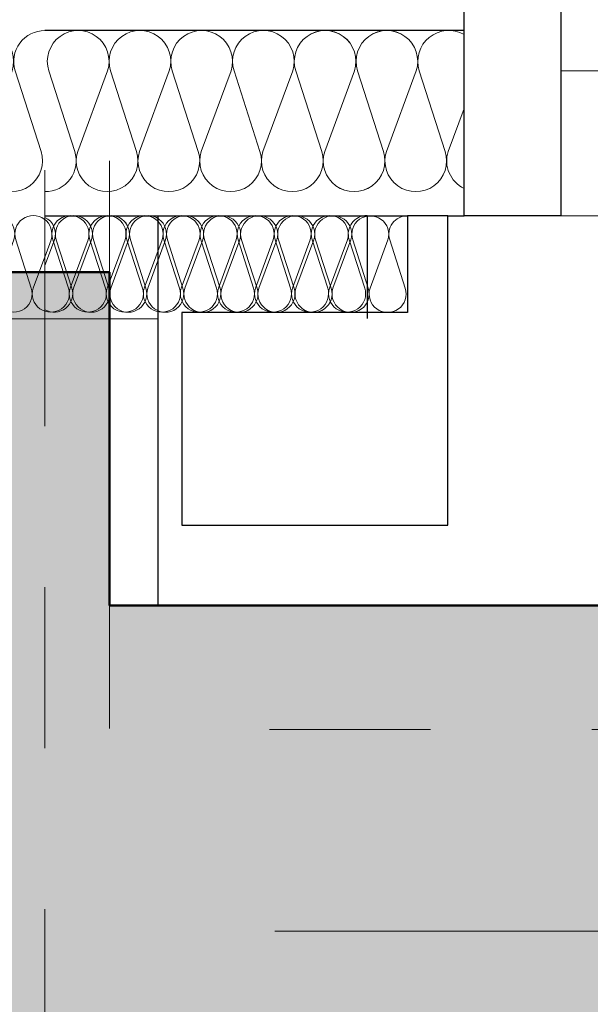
# Model space of a CAD drawing. Header units: metres. Extents: x -180 to 4, y -49 to 6.
# Tile 11 of 256: x -175.437 to -175.083, y -32.042 to -31.43. Entities that reach past the tile are written whole.
import ezdxf

# ---------------------------------------------------------------- set-up
doc = ezdxf.new("R2010")
doc.units = ezdxf.units.M
doc.header["$LTSCALE"] = 0.05
doc.header["$PDMODE"] = 1
doc.header["$PDSIZE"] = -2
for name, pattern in [('ISO-10 Strichpunktlinie', [4.699, 3.048, -0.762, 0.127, -0.762]), ('Linienart-34', [4.233, 2.116, -2.117]), ('Linienart-53', [5.291531, 3.175, -1.058062, 0.352704, -0.705764])]:
    doc.linetypes.add(name, pattern=pattern)
doc.layers.get('0').update_dxf_attribs({"lineweight": 25})
for name, color, linetype, lineweight, true_color in [('30 -33 Aussenwände- 7 Fassade_ Elemente', 7, 'Continuous', 9, 0x00aacc), ('70 -72 Beschriftung- 1 Beschriftung allgemein', 7, 'Continuous', 9, 0xff6633), ('70 -72 Beschriftung- 7 Detailverweise Linie', 7, 'Continuous', 9, 0x00dd00), ('70 -75 Raumstempel- 1 Raumstempel', 1, 'Continuous', 50, 0xff0000), ('70 -76 Bemaßung- 2 Allgemein', 7, 'Continuous', 5, 0x6666cc)]:
    doc.layers.add(name, color=color, linetype=linetype, lineweight=lineweight, true_color=true_color)
for name, color, linetype, lineweight in [('30 -33 Aussenwände- 8 Sonnenschutz', 7, 'Continuous', 9), ('60- 61 allgemeine Ausstattung- 4 Terrassen', 7, 'Continuous', 9), ('70 -71 Achsen- 1 Gebäudeachsen', 7, 'Linienart-53', 18), ('Keine', 7, 'Continuous', 9)]:
    doc.layers.add(name, color=color, linetype=linetype, lineweight=lineweight)
doc.styles.add('Arial', font='arial.ttf')
doc.dimstyles.new('k+k 1_50', dxfattribs={"dimtxt": 0.100689, "dimasz": 0.05302, "dimexe": 0.05, "dimexo": 0.15, "dimgap": 0.01, "dimtad": 1, "dimdec": 3, "dimtxsty": 'Arial', "dimblk": 'VW_SLASH', "dimblk1": 'VW_SLASH', "dimblk2": 'VW_SLASH', "dimcen": 0, "dimdle": 0.05, "dimadec": 3, "dimazin": 0, "dimtfac": 0.75, "dimtdec": 3, "dimtix": 1, "dimtmove": 0, "dimatfit": 0, "dimldrblk": 'VW_SLASH-1', "dimfxl": 0.125, "dimfxlon": 1, "dimfrac": 2, "dimtolj": 1, "dimarcsym": 0})
doc.dimstyles.new('k+k_klein', dxfattribs={"dimtxt": 0.100689, "dimasz": 0.05302, "dimexe": 0.05, "dimexo": 0.15, "dimgap": 0.005, "dimtad": 1, "dimdec": 3, "dimtxsty": 'Arial', "dimblk": 'VW_SLASH-2', "dimblk1": 'VW_SLASH-2', "dimblk2": 'VW_SLASH-2', "dimcen": 0, "dimdle": 0.025, "dimadec": 3, "dimazin": 0, "dimtfac": 0.75, "dimtdec": 3, "dimtix": 1, "dimtmove": 0, "dimatfit": 0, "dimldrblk": 'VW_FILLEDARROW', "dimfxl": 0.1, "dimfxlon": 1, "dimfrac": 2, "dimtolj": 1, "dimarcsym": 0})

# ---------------------------------------------------------------- blocks, each defined once
blk = doc.blocks.new('Gruppe-2314')
at = {"color": 255, "lineweight": 18}
blk.add_wipeout([(-175.01433, -31.55204), (-175.106, -31.55204), (-175.106, -31.46204), (-175.01433, -31.46204)], dxfattribs=at).dxf.layer = '30 -33 Aussenwände- 7 Fassade_ Elemente'
at = {"layer": '30 -33 Aussenwände- 7 Fassade_ Elemente', "lineweight": 18, "flags": 128}
blk.add_lwpolyline([(-175.01433, -31.55204), (-175.106, -31.55204), (-175.106, -31.46204), (-175.01433, -31.46204)], close=True, dxfattribs=at)
blk = doc.blocks.new('Gruppe-2324')
at = {"layer": '30 -33 Aussenwände- 7 Fassade_ Elemente', "lineweight": 9, "transparency": 33554687, "flags": 128}
for points in [[(0.07161, -3.99989, 0.324435), (0.08443, -3.99572, 0.324435), (0.08444, -3.98223, 0.324435), (0.07163, -3.97804), (0.04162, -3.98766, -0.324488), (0.02881, -3.98346, -0.324488), (0.02882, -3.96998, -0.324488), (0.04164, -3.9658), (0.07163, -3.97691, 0.324435), (0.08445, -3.97273, 0.324435), (0.08446, -3.95925, 0.324435), (0.07165, -3.95506), (0.04164, -3.96467, -0.324488), (0.02883, -3.96048, -0.324488), (0.02884, -3.94699, -0.324488), (0.04166, -3.94282), (0.07165, -3.95393, 0.324435), (0.08447, -3.94975, 0.324435), (0.08448, -3.93627, 0.324435), (0.07167, -3.93207), (0.04166, -3.94169, -0.688254), (0.02823, -3.92496)], [(0.08554, -3.92501, -0.374705), (0.07167, -3.93095), (0.05557, -3.92498)], [(0.07151, -4.13778, 1.372583), (0.07153, -4.11593), (0.04152, -4.12554, -1.372995), (0.04154, -4.10369), (0.07153, -4.1148, 1.372583), (0.07154, -4.09294), (0.04154, -4.10256, -1.372995), (0.04155, -4.08071), (0.07154, -4.09182, 1.372583), (0.07156, -4.06996), (0.04155, -4.07958, -1.372995), (0.04157, -4.05773), (0.07156, -4.06884, 1.372583), (0.07158, -4.04698), (0.04157, -4.0566, -1.372995), (0.04159, -4.03474), (0.07158, -4.04586, 1.372583), (0.0716, -4.024), (0.04159, -4.03362, -1.372995), (0.04161, -4.01176), (0.0716, -4.02287, 1.372583), (0.07161, -4.00102), (0.04161, -4.01064, -1.372995), (0.04162, -3.98878), (0.07161, -3.99989, 1.372583), (0.07163, -3.97804), (0.04162, -3.98766, -1.372995), (0.04164, -3.9658), (0.07163, -3.97691, 1.372583), (0.07165, -3.95506), (0.04164, -3.96467, -1.372995), (0.04166, -3.94282)], [(0.0865, -4.15001, 0.513088), (0.07151, -4.13891), (0.0415, -4.14853, -1.372995), (0.04152, -4.12667), (0.07151, -4.13778, 1.372583), (0.07153, -4.11593), (0.04152, -4.12554, -1.372995), (0.04154, -4.10369), (0.07153, -4.1148, 1.372583), (0.07154, -4.09294)]]:
    blk.add_lwpolyline(points, format="xyb", dxfattribs=at)
blk = doc.blocks.new('Gruppe-2325')
at = {"layer": '30 -33 Aussenwände- 7 Fassade_ Elemente', "transparency": 33554687}
blk.add_blockref('Gruppe-2324', (0, 0), dxfattribs=at)
blk = doc.blocks.new('Dämmung-164')
at = {"layer": '30 -33 Aussenwände- 7 Fassade_ Elemente', "color": 7, "transparency": 33554687}
blk.add_blockref('Gruppe-2325', (0, 0), dxfattribs=at)
at = {"layer": '30 -33 Aussenwände- 7 Fassade_ Elemente', "color": 0, "flags": 1}
for tag in ['prm0_value', 'prm1_value', 'prm2_value', 'prm3_value', 'prm4_value', 'prm5_value', 'prm6_value', 'instanceID', 'prm0_name', 'prm0_type', 'prm2_name', 'prm2_type', 'prm3_name', 'prm3_type', 'prm6_name', 'prm6_type', 'prm1_name', 'prm1_type', 'prm4_name', 'prm4_type', 'prm5_name', 'prm5_type', 'IFC_UUID']:
    blk.add_attdef(tag, (-175.42104, -31.62549), '', height=0.00018, dxfattribs=at)
blk = doc.blocks.new('Gruppe-2327')
at = {"layer": '30 -33 Aussenwände- 7 Fassade_ Elemente', "lineweight": 9, "transparency": 33554687, "flags": 128}
for points in [[(0.1015, -4.01474, 0.324435), (0.12286, -4.00776, 0.324435), (0.12286, -3.98529, 0.324435), (0.1015, -3.97831), (0.0515, -3.99438, -0.324488), (0.03014, -3.9874, -0.324488), (0.03014, -3.96493, -0.324488), (0.0515, -3.95795), (0.1015, -3.97643, 0.324435), (0.12286, -3.96945, 0.324435), (0.12286, -3.94699, 0.324435), (0.1015, -3.94001), (0.0515, -3.95608, -0.324488), (0.03014, -3.9491, -0.324488), (0.03014, -3.92663, -0.324488), (0.0515, -3.91965), (0.1015, -3.93813, 0.324435), (0.12286, -3.93115, 0.324435), (0.12286, -3.90868, 0.324435), (0.1015, -3.9017), (0.0515, -3.91777, -0.686211), (0.02905, -3.89)], [(0.12456, -3.89, -0.373185), (0.1015, -3.89983), (0.07491, -3.89)], [(0.1015, -4.12964, 1.372583), (0.1015, -4.09322), (0.0515, -4.10929, -1.372995), (0.0515, -4.07286), (0.1015, -4.09134, 1.372583), (0.1015, -4.05491), (0.0515, -4.07098, -1.372995), (0.0515, -4.03456), (0.1015, -4.05304, 1.372583), (0.1015, -4.01661), (0.0515, -4.03268, -1.372995), (0.0515, -3.99625), (0.1015, -4.01474, 1.372583), (0.1015, -3.97831), (0.0515, -3.99438, -1.372995), (0.0515, -3.95795), (0.1015, -3.97643, 1.372583), (0.1015, -3.94001), (0.0515, -3.95608, -1.372995), (0.0515, -3.91965)], [(0.1265, -4.15, 0.513088), (0.1015, -4.13152), (0.0515, -4.14759, -1.372995), (0.0515, -4.11116), (0.1015, -4.12964, 1.372583), (0.1015, -4.09322), (0.0515, -4.10929, -1.372995), (0.0515, -4.07286), (0.1015, -4.09134, 1.372583), (0.1015, -4.05491)]]:
    blk.add_lwpolyline(points, format="xyb", dxfattribs=at)
blk = doc.blocks.new('Gruppe-2328')
at = {"layer": '30 -33 Aussenwände- 7 Fassade_ Elemente', "transparency": 33554687}
blk.add_blockref('Gruppe-2327', (0, 0), dxfattribs=at)
blk = doc.blocks.new('Dämmung-165')
at = {"layer": '30 -33 Aussenwände- 7 Fassade_ Elemente', "color": 7, "transparency": 33554687}
blk.add_blockref('Gruppe-2328', (0, 0), dxfattribs=at)
at = {"layer": '30 -33 Aussenwände- 7 Fassade_ Elemente', "color": 0, "flags": 1}
for tag in ['instanceID', 'prm0_value', 'prm1_value', 'prm2_value', 'prm3_value', 'prm4_value', 'prm5_value', 'prm6_value', 'IFC_UUID', 'prm0_name', 'prm0_type', 'prm1_name', 'prm1_type', 'prm2_name', 'prm2_type', 'prm3_name', 'prm3_type', 'prm4_name', 'prm4_type', 'prm5_name', 'prm5_type', 'prm6_name', 'prm6_type']:
    blk.add_attdef(tag, (-175.421, -31.54154), '', height=0.00018, dxfattribs=at)
blk = doc.blocks.new('Gruppe-2329')
at = {"color": 255}
blk.add_wipeout([(-167.821, -31.79404), (-175.421, -31.79404), (-175.421, -30.99704), (-167.821, -30.99704)], dxfattribs=at).dxf.layer = '30 -33 Aussenwände- 7 Fassade_ Elemente'
at = {"layer": '30 -33 Aussenwände- 7 Fassade_ Elemente', "lineweight": 25}
blk.add_line((-175.351, -31.55204), (-175.351, -31.79404), dxfattribs=at)
at = {"layer": '30 -33 Aussenwände- 7 Fassade_ Elemente', "color": 7}
blk.add_blockref('Gruppe-2314', (0, 0), dxfattribs=at)
at = {"color": 255, "lineweight": 25}
blk.add_wipeout([(-175.101, -31.55204), (-175.161, -31.55204), (-175.161, -31.21204), (-175.101, -31.21204)], dxfattribs=at).dxf.layer = '30 -33 Aussenwände- 7 Fassade_ Elemente'
at = {"layer": '30 -33 Aussenwände- 7 Fassade_ Elemente', "lineweight": 25, "flags": 128}
blk.add_lwpolyline([(-175.101, -31.55204), (-175.161, -31.55204), (-175.161, -31.21204), (-175.101, -31.21204)], close=True, dxfattribs=at)
at = {"color": 255, "lineweight": 25}
blk.add_wipeout([(-175.421, -31.55204), (-175.161, -31.55204), (-175.161, -31.43703), (-175.421, -31.43703)], dxfattribs=at).dxf.layer = '30 -33 Aussenwände- 7 Fassade_ Elemente'
at = {"layer": '30 -33 Aussenwände- 7 Fassade_ Elemente', "lineweight": 25, "flags": 128}
blk.add_lwpolyline([(-175.421, -31.55204), (-175.161, -31.55204), (-175.161, -31.43703), (-175.421, -31.43703)], dxfattribs=at)
at = {"layer": '30 -33 Aussenwände- 7 Fassade_ Elemente', "rotation": 270}
blk.add_blockref('Dämmung-165', (-171.271, -31.41054), dxfattribs=at)
at = {"color": 255, "lineweight": 25}
blk.add_wipeout([(-175.196, -31.55204), (-175.196, -31.61204), (-175.336, -31.61204), (-175.336, -31.74404), (-175.171, -31.74404), (-175.171, -31.55204)], dxfattribs=at).dxf.layer = '30 -33 Aussenwände- 7 Fassade_ Elemente'
at = {"layer": '30 -33 Aussenwände- 7 Fassade_ Elemente', "lineweight": 25, "flags": 128}
blk.add_lwpolyline([(-175.196, -31.55204), (-175.196, -31.61204), (-175.336, -31.61204), (-175.336, -31.74404), (-175.171, -31.74404), (-175.171, -31.55204)], close=True, dxfattribs=at)
at = {"layer": '30 -33 Aussenwände- 7 Fassade_ Elemente', "rotation": 90}
blk.add_blockref('Dämmung-164', (-179.346, -31.63856), dxfattribs=at)
blk = doc.blocks.new('Gruppe-2458')
at = {"layer": '30 -33 Aussenwände- 7 Fassade_ Elemente', "lineweight": 9, "transparency": 33554687, "flags": 128}
for points in [[(0.10156, -4.06541, 0.324435), (0.12292, -4.05844, 0.324435), (0.12293, -4.03598, 0.324435), (0.10158, -4.02898), (0.05157, -4.04501, -0.324488), (0.03021, -4.03802, -0.324488), (0.03023, -4.01554, -0.324488), (0.0516, -4.00858), (0.10158, -4.0271, 0.324435), (0.12295, -4.02014, 0.324435), (0.12296, -3.99767, 0.324435), (0.10161, -3.99068), (0.0516, -4.00671, -0.324488), (0.03024, -3.99971, -0.324488), (0.03026, -3.97724, -0.324488), (0.05163, -3.97028), (0.10161, -3.9888, 0.324435), (0.12297, -3.98184, 0.324435), (0.12299, -3.95937, 0.324435), (0.10164, -3.95237), (0.05163, -3.9684, -0.324488), (0.03027, -3.96141, -0.324488), (0.03029, -3.93894, -0.324488), (0.05166, -3.93198), (0.10164, -3.9505, 0.695025), (0.12387, -3.92235)], [(0.07597, -3.92231), (0.05166, -3.9301, -0.339144), (0.02973, -3.92227)], [(0.1015, -4.14201, 1.372583), (0.10152, -4.10558), (0.05151, -4.12162, -1.372995), (0.05154, -4.08519), (0.10153, -4.10371, 1.372583), (0.10155, -4.06728), (0.05154, -4.08331, -1.372995), (0.05157, -4.04689), (0.10156, -4.06541, 1.372583), (0.10158, -4.02898), (0.05157, -4.04501, -1.372995), (0.0516, -4.00858), (0.10158, -4.0271, 1.372583), (0.10161, -3.99068), (0.0516, -4.00671, -1.372995), (0.05163, -3.97028)], [(0.12648, -4.16239, 0.513088), (0.10149, -4.14389), (0.05148, -4.15992, -1.372995), (0.05151, -4.12349), (0.1015, -4.14201, 1.372583), (0.10152, -4.10558), (0.05151, -4.12162, -1.372995), (0.05154, -4.08519), (0.10153, -4.10371, 1.372583), (0.10155, -4.06728)]]:
    blk.add_lwpolyline(points, format="xyb", dxfattribs=at)
blk = doc.blocks.new('Gruppe-2459')
at = {"layer": '30 -33 Aussenwände- 7 Fassade_ Elemente', "transparency": 33554687}
blk.add_blockref('Gruppe-2458', (0, 0), dxfattribs=at)
blk = doc.blocks.new('Dämmung-171')
at = {"layer": '30 -33 Aussenwände- 7 Fassade_ Elemente', "color": 7, "transparency": 33554687}
blk.add_blockref('Gruppe-2459', (0, 0), dxfattribs=at)
at = {"layer": '30 -33 Aussenwände- 7 Fassade_ Elemente', "color": 0, "flags": 1}
for tag in ['instanceID', 'prm0_value', 'prm1_value', 'prm2_value', 'prm3_value', 'prm4_value', 'prm5_value', 'prm6_value', 'IFC_UUID', 'prm0_name', 'prm0_type', 'prm1_name', 'prm1_type', 'prm2_name', 'prm2_type', 'prm3_name', 'prm3_type', 'prm4_name', 'prm4_type', 'prm5_name', 'prm5_type', 'prm6_name', 'prm6_type']:
    blk.add_attdef(tag, (-175.66108, -31.54147), '', height=0.00018, dxfattribs=at)
blk = doc.blocks.new('Gruppe-2464')
at = {"layer": '30 -33 Aussenwände- 7 Fassade_ Elemente', "lineweight": 9, "transparency": 33554687, "flags": 128}
for points in [[(0.0715, -3.75641, 0.324435), (0.08431, -3.75223, 0.324435), (0.08431, -3.73875, 0.324435), (0.0715, -3.73456), (0.0415, -3.7442, -0.324488), (0.02868, -3.74001, -0.324488), (0.02868, -3.72653, -0.324488), (0.0415, -3.72234), (0.0715, -3.73343, 0.324435), (0.08431, -3.72925, 0.324435), (0.08431, -3.71576, 0.324435), (0.0715, -3.71158), (0.0415, -3.72122, -0.324488), (0.02868, -3.71703, -0.324488), (0.02868, -3.70355, -0.324488), (0.0415, -3.69936), (0.0715, -3.71045, 0.324435), (0.08431, -3.70626, 0.324435), (0.08431, -3.69278, 0.324435), (0.0715, -3.6886), (0.0415, -3.69824, -0.657726), (0.02761, -3.68237)], [(0.08491, -3.68237, -0.350876), (0.0715, -3.68747), (0.05771, -3.68237)], [(0.0715, -4.28499, 1.372583), (0.0715, -4.26314), (0.0415, -4.27278, -1.372995), (0.0415, -4.25092), (0.0715, -4.26201, 1.372583), (0.0715, -4.24015), (0.0415, -4.2498, -1.372995), (0.0415, -4.22794), (0.0715, -4.23903, 1.372583), (0.0715, -4.21717), (0.0415, -4.22681, -1.372995), (0.0415, -4.20496), (0.0715, -4.21605, 1.372583), (0.0715, -4.19419), (0.0415, -4.20383, -1.372995), (0.0415, -4.18198), (0.0715, -4.19307, 1.372583), (0.0715, -4.17121), (0.0415, -4.18085, -1.372995), (0.0415, -4.15899), (0.0715, -4.17008, 1.372583), (0.0715, -4.14823), (0.0415, -4.15787, -1.372995), (0.0415, -4.13601), (0.0715, -4.1471, 1.372583), (0.0715, -4.12525), (0.0415, -4.13489, -1.372995), (0.0415, -4.11303), (0.0715, -4.12412, 1.372583), (0.0715, -4.10226), (0.0415, -4.11191, -1.372995), (0.0415, -4.09005), (0.0715, -4.10114, 1.372583), (0.0715, -4.07928), (0.0415, -4.08892, -1.372995), (0.0415, -4.06707), (0.0715, -4.07816, 1.372583), (0.0715, -4.0563), (0.0415, -4.06594, -1.372995), (0.0415, -4.04409), (0.0715, -4.05518, 1.372583), (0.0715, -4.03332), (0.0415, -4.04296, -1.372995), (0.0415, -4.0211), (0.0715, -4.03219, 1.372583), (0.0715, -4.01034), (0.0415, -4.01998, -1.372995), (0.0415, -3.99812), (0.0715, -4.00921, 1.372583), (0.0715, -3.98736), (0.0415, -3.997, -1.372995), (0.0415, -3.97514), (0.0715, -3.98623, 1.372583), (0.0715, -3.96437), (0.0415, -3.97402, -1.372995), (0.0415, -3.95216), (0.0715, -3.96325, 1.372583), (0.0715, -3.94139), (0.0415, -3.95103, -1.372995), (0.0415, -3.92918), (0.0715, -3.94027, 1.372583), (0.0715, -3.91841), (0.0415, -3.92805, -1.372995), (0.0415, -3.9062), (0.0715, -3.91729, 1.372583), (0.0715, -3.89543), (0.0415, -3.90507, -1.372995), (0.0415, -3.88321), (0.0715, -3.8943, 1.372583), (0.0715, -3.87245), (0.0415, -3.88209, -1.372995), (0.0415, -3.86023), (0.0715, -3.87132, 1.372583), (0.0715, -3.84947), (0.0415, -3.85911, -1.372995), (0.0415, -3.83725), (0.0715, -3.84834, 1.372583), (0.0715, -3.82648), (0.0415, -3.83613, -1.372995), (0.0415, -3.81427), (0.0715, -3.82536, 1.372583), (0.0715, -3.8035), (0.0415, -3.81314, -1.372995), (0.0415, -3.79129), (0.0715, -3.80238, 1.372583), (0.0715, -3.78052), (0.0415, -3.79016, -1.372995), (0.0415, -3.76831), (0.0715, -3.7794, 1.372583), (0.0715, -3.75754), (0.0415, -3.76718, -1.372995), (0.0415, -3.74532), (0.0715, -3.75641, 1.372583), (0.0715, -3.73456), (0.0415, -3.7442, -1.372995), (0.0415, -3.72234), (0.0715, -3.73343, 1.372583), (0.0715, -3.71158), (0.0415, -3.72122, -1.372995), (0.0415, -3.69936)], [(0.0865, -4.2972, 0.513088), (0.0715, -4.28612), (0.0415, -4.29576, -1.372995), (0.0415, -4.2739), (0.0715, -4.28499, 1.372583), (0.0715, -4.26314), (0.0415, -4.27278, -1.372995), (0.0415, -4.25092), (0.0715, -4.26201, 1.372583), (0.0715, -4.24015)]]:
    blk.add_lwpolyline(points, format="xyb", dxfattribs=at)
blk = doc.blocks.new('Gruppe-2465')
at = {"layer": '30 -33 Aussenwände- 7 Fassade_ Elemente', "transparency": 33554687}
blk.add_blockref('Gruppe-2464', (0, 0), dxfattribs=at)
blk = doc.blocks.new('Dämmung-173')
at = {"layer": '30 -33 Aussenwände- 7 Fassade_ Elemente', "color": 7, "transparency": 33554687}
blk.add_blockref('Gruppe-2465', (0, 0), dxfattribs=at)
at = {"layer": '30 -33 Aussenwände- 7 Fassade_ Elemente', "color": 0, "flags": 1}
for tag in ['instanceID', 'prm0_value', 'prm1_value', 'prm2_value', 'prm3_value', 'prm4_value', 'prm5_value', 'prm6_value', 'prm0_name', 'prm0_type', 'prm1_name', 'prm1_type', 'prm2_name', 'prm2_type', 'prm3_name', 'prm3_type', 'prm4_name', 'prm4_type', 'prm5_name', 'prm5_type', 'prm6_name', 'prm6_type', 'IFC_UUID']:
    blk.add_attdef(tag, (-175.836, -31.62221), '', height=0.00018, dxfattribs=at)
blk = doc.blocks.new('Gruppe-2466')
at = {"layer": '30 -33 Aussenwände- 7 Fassade_ Elemente', "lineweight": 25}
blk.add_line((-175.22116, -31.55188), (-175.22116, -31.61588), dxfattribs=at)
at = {"layer": '30 -33 Aussenwände- 7 Fassade_ Elemente', "lineweight": 9}
blk.add_line((-175.351, -31.61604), (-175.84, -31.61604), dxfattribs=at)
at = {"layer": '30 -33 Aussenwände- 7 Fassade_ Elemente', "rotation": 90}
for name, p in [('Dämmung-171', (-179.58335, -31.56354)), ('Dämmung-173', (-179.51837, -31.63838))]:
    blk.add_blockref(name, p, dxfattribs=at)
blk = doc.blocks.new('Gruppe-12497')
at = {"layer": '70 -72 Beschriftung- 1 Beschriftung allgemein', "color": 252, "true_color": 0x888888}
blk.add_line((-172.92828, -31.99608), (-175.27828, -31.99608), dxfattribs=at)
blk = doc.blocks.new('_01-OG1_Tragwerk (2D)')
at = {"layer": '30 -33 Aussenwände- 7 Fassade_ Elemente', "color": 7}
blk.add_blockref('Gruppe-2329', (0, 0), dxfattribs=at)
blk.add_blockref('Gruppe-2466', (0, 0), dxfattribs=at)
at = {"layer": '30 -33 Aussenwände- 8 Sonnenschutz', "color": 7}
blk.add_blockref('Gruppe-12497', (0, 0), dxfattribs=at)
blk = doc.blocks.new('Gruppe-15083')
at = {"layer": '60- 61 allgemeine Ausstattung- 4 Terrassen', "linetype": 'Continuous', "lineweight": 9, "transparency": 33554534}
h = blk.add_hatch(dxfattribs=at)
h.set_pattern_fill('Platte 60_60 SRF-1', style=0, pattern_type=2)
h.set_pattern_definition([(90, (-171.951, -31.79404), (-0.6, 7e-17), []), (0, (-171.951, -31.79404), (0, 0.6), [])])
h.paths.add_polyline_path([(-163.67827, -31.79404), (-175.661, -31.79404), (-175.661, -39.71704), (-171.951, -39.71704), (-171.951, -33.59404), (-163.67827, -33.59404)])
blk = doc.blocks.new('_OG1_2D (2D)')
at = {"layer": '70 -75 Raumstempel- 1 Raumstempel', "linetype": 'Continuous', "lineweight": 0, "true_color": 0xff0000}
blk.add_hatch(color=1, dxfattribs=at).paths.add_polyline_path([(-175.81099996, -31.58704198), (-175.81099996, -42.95704198), (-172.81099996, -42.95704198), (-172.81099996, -40.13704198), (-173.31099996, -40.13704198), (-173.31099996, -39.83704198), (-160.61099996, -39.83704198), (-160.61099996, -39.40704198), (-160.81799996, -39.40704198), (-160.81799996, -31.79404198), (-175.38099996, -31.79404198), (-175.38099996, -31.58704198)])
at = {"layer": '30 -33 Aussenwände- 7 Fassade_ Elemente', "linetype": 'Linienart-34', "lineweight": 9}
blk.add_line((-175.37099996, -31.79404198), (-167.87099996, -31.79404198), dxfattribs=at)
at = {"layer": '70 -72 Beschriftung- 7 Detailverweise Linie', "linetype": 'ISO-10 Strichpunktlinie', "flags": 128}
blk.add_lwpolyline([(-175.38099996, -30.85098063), (-160.2835553, -30.85098063), (-160.2835553, -31.87098063), (-175.38099996, -31.87098063)], close=True, dxfattribs=at)
at = {"layer": '70 -75 Raumstempel- 1 Raumstempel', "flags": 128}
blk.add_lwpolyline([(-175.81099996, -31.58704198), (-175.81099996, -42.95704198), (-172.81099996, -42.95704198), (-172.81099996, -40.13704198), (-173.31099996, -40.13704198), (-173.31099996, -39.83704198), (-160.61099996, -39.83704198), (-160.61099996, -39.40704198), (-160.81799996, -39.40704198), (-160.81799996, -31.79404198), (-175.38099996, -31.79404198), (-175.38099996, -31.58704198)], close=True, dxfattribs=at)
at = {"layer": 'Keine', "color": 7}
blk.add_blockref('Gruppe-15083', (0, 0), dxfattribs=at)
blk = doc.blocks.new('VW_SLASH')
at = {"color": 0, "linetype": 'ByBlock', "lineweight": -2, "transparency": 16777216}
blk.add_line((0.943, 0), (-1, 0), dxfattribs=at)
at = {"color": 0, "lineweight": 20, "transparency": 16777216, "flags": 128}
blk.add_lwpolyline([(0.5, 0.5), (-0.5, -0.5)], dxfattribs=at)
blk = doc.blocks.new('*D16286')
at = {"layer": '70 -76 Bemaßung- 2 Allgemein', "color": 0, "lineweight": -2}
for p, q in [((-176.643, -31.21204), (-176.818, -31.21204)), ((-176.768, -31.74102), (-176.768, -31.26506)), ((-176.643, -31.79404), (-176.818, -31.79404))]:
    blk.add_line(p, q, dxfattribs=at)
at = {"layer": 'Defpoints', "color": 0}
for p in [(-176.768, -31.21204), (-175.101, -31.21204), (-175.381, -31.79404)]:
    blk.add_point(p, dxfattribs=at)
at = {"layer": '70 -76 Bemaßung- 2 Allgemein', "color": 0, "lineweight": -2, "xscale": 0.05302001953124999, "yscale": 0.05302001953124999, "zscale": 0.05302001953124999}
for p, rotation in [((-176.768, -31.21204), 90), ((-176.768, -31.79404), 270)]:
    blk.add_blockref('VW_SLASH', p, dxfattribs=dict(at, rotation=rotation))
at = {"layer": '70 -76 Bemaßung- 2 Allgemein', "color": 0, "insert": (-176.84618, -31.50304), "char_height": 0.1006887, "attachment_point": 5, "rotation": 90, "style": 'Arial'}
blk.add_mtext('\\A1;58\\S2^ ;', dxfattribs=at)
blk = doc.blocks.new('VW_SLASH-1')
at = {"color": 0, "linetype": 'ByBlock', "lineweight": -2, "transparency": 16777216}
blk.add_line((0.943, 0), (-1, 0), dxfattribs=at)
at = {"color": 0, "lineweight": 5, "transparency": 16777216, "flags": 128}
blk.add_lwpolyline([(0.5, 0.5), (-0.5, -0.5)], dxfattribs=at)
blk = doc.blocks.new('*D16287')
at = {"layer": '70 -76 Bemaßung- 2 Allgemein', "color": 0, "lineweight": -2}
for p, q in [((-176.643, -31.79404), (-176.818, -31.79404)), ((-176.768, -38.99402), (-176.768, -31.84706)), ((-176.643, -39.04704), (-176.818, -39.04704))]:
    blk.add_line(p, q, dxfattribs=at)
at = {"layer": 'Defpoints', "color": 0}
for p in [(-176.768, -31.79404), (-175.381, -31.79404), (-159.876, -39.04704)]:
    blk.add_point(p, dxfattribs=at)
at = {"layer": '70 -76 Bemaßung- 2 Allgemein', "color": 0, "lineweight": -2, "xscale": 0.05302001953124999, "yscale": 0.05302001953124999, "zscale": 0.05302001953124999}
for p, rotation in [((-176.768, -31.79404), 90), ((-176.768, -39.04704), 270)]:
    blk.add_blockref('VW_SLASH', p, dxfattribs=dict(at, rotation=rotation))
at = {"layer": '70 -76 Bemaßung- 2 Allgemein', "color": 0, "insert": (-176.8561, -35.42054), "char_height": 0.1006887, "attachment_point": 5, "rotation": 90, "style": 'Arial'}
blk.add_mtext('\\A1;7,25\\S3^ ;', dxfattribs=at)
blk = doc.blocks.new('VW_SLASH-2')
at = {"color": 0, "linetype": 'ByBlock', "lineweight": -2, "transparency": 16777216}
blk.add_line((0.472, 0), (-1, 0), dxfattribs=at)
at = {"color": 0, "lineweight": 5, "transparency": 16777216, "flags": 128}
blk.add_lwpolyline([(0.5, 0.5), (-0.5, -0.5)], dxfattribs=at)
blk = doc.blocks.new('*D16730')
at = {"layer": '70 -76 Bemaßung- 2 Allgemein', "color": 0, "lineweight": -2}
for p, q in [((-175.421, -44.17204), (-175.421, -44.32204)), ((-175.351, -44.17204), (-175.351, -44.32204)), ((-175.47402, -44.27204), (-175.52704, -44.27204)), ((-175.351, -44.27204), (-175.421, -44.27204)), ((-175.29798, -44.27204), (-175.24496, -44.27204))]:
    blk.add_line(p, q, dxfattribs=at)
at = {"layer": 'Defpoints', "color": 0}
for p in [(-175.351, -31.79404), (-175.421, -41.29404), (-175.421, -44.27204)]:
    blk.add_point(p, dxfattribs=at)
at = {"layer": '70 -76 Bemaßung- 2 Allgemein', "color": 0, "lineweight": -2, "xscale": 0.05302001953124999, "yscale": 0.05302001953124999, "zscale": 0.05302001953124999}
blk.add_blockref('VW_SLASH-2', (-175.421, -44.27204), dxfattribs=at)
at = {"layer": '70 -76 Bemaßung- 2 Allgemein', "color": 0, "lineweight": -2, "xscale": 0.05302001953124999, "yscale": 0.05302001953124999, "zscale": 0.05302001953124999, "rotation": 180}
blk.add_blockref('VW_SLASH-2', (-175.351, -44.27204), dxfattribs=at)
at = {"layer": '70 -76 Bemaßung- 2 Allgemein', "color": 0, "insert": (-175.386, -44.48807), "char_height": 0.100689, "attachment_point": 5, "style": 'Arial'}
blk.add_mtext('\\A1;7', dxfattribs=at)
blk = doc.blocks.new('VW_FILLEDARROW')
at = {"linetype": 'Continuous', "lineweight": 0, "transparency": 16777216}
blk.add_hatch(color=0, dxfattribs=at).paths.add_polyline_path([(-2.829, 0.758), (0, 0), (-2.829, -0.758)])
at = {"color": 0, "lineweight": 5, "transparency": 16777216, "flags": 128}
blk.add_lwpolyline([(-2.829, 0.758), (0, 0), (-2.829, -0.758)], close=True, dxfattribs=at)
blk = doc.blocks.new('*D16731')
at = {"layer": '70 -76 Bemaßung- 2 Allgemein', "color": 0, "lineweight": -2}
for p, q in [((-175.351, -44.17204), (-175.351, -44.32204)), ((-175.136, -44.17204), (-175.136, -44.32204)), ((-175.40402, -44.27204), (-175.45704, -44.27204)), ((-175.136, -44.27204), (-175.351, -44.27204)), ((-175.08298, -44.27204), (-175.02996, -44.27204))]:
    blk.add_line(p, q, dxfattribs=at)
at = {"layer": 'Defpoints', "color": 0}
for p in [(-175.136, -31.29704), (-175.351, -31.79404), (-175.351, -44.27204)]:
    blk.add_point(p, dxfattribs=at)
at = {"layer": '70 -76 Bemaßung- 2 Allgemein', "color": 0, "lineweight": -2, "xscale": 0.05302001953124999, "yscale": 0.05302001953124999, "zscale": 0.05302001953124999}
blk.add_blockref('VW_SLASH-2', (-175.351, -44.27204), dxfattribs=at)
at = {"layer": '70 -76 Bemaßung- 2 Allgemein', "color": 0, "lineweight": -2, "xscale": 0.05302001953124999, "yscale": 0.05302001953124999, "zscale": 0.05302001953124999, "rotation": 180}
blk.add_blockref('VW_SLASH-2', (-175.136, -44.27204), dxfattribs=at)
at = {"layer": '70 -76 Bemaßung- 2 Allgemein', "color": 0, "insert": (-175.2435, -44.53887), "char_height": 0.1006887, "attachment_point": 5, "style": 'Arial'}
blk.add_mtext('\\A1;21\\S5^ ;', dxfattribs=at)
blk = doc.blocks.new('*D16958')
at = {"layer": '70 -76 Bemaßung- 2 Allgemein', "color": 0, "lineweight": -2}
for p, q in [((-178.168, -31.19704), (-178.318, -31.19704)), ((-178.268, -31.74102), (-178.268, -31.25006)), ((-178.168, -31.79404), (-178.318, -31.79404))]:
    blk.add_line(p, q, dxfattribs=at)
at = {"layer": 'Defpoints', "color": 0}
for p in [(-178.268, -31.19704), (-177.56601, -31.19704), (-175.371, -31.79404)]:
    blk.add_point(p, dxfattribs=at)
at = {"layer": '70 -76 Bemaßung- 2 Allgemein', "color": 0, "lineweight": -2, "xscale": 0.05302001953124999, "yscale": 0.05302001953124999, "zscale": 0.05302001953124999}
for p, rotation in [((-178.268, -31.19704), 90), ((-178.268, -31.79404), 270)]:
    blk.add_blockref('VW_SLASH-2', p, dxfattribs=dict(at, rotation=rotation))
at = {"layer": '70 -76 Bemaßung- 2 Allgemein', "color": 0, "insert": (-178.34033, -31.49554), "char_height": 0.1006887, "attachment_point": 5, "rotation": 90, "style": 'Arial'}
blk.add_mtext('\\A1;59\\S7^ ;', dxfattribs=at)
blk = doc.blocks.new('*D16959')
at = {"layer": '70 -76 Bemaßung- 2 Allgemein', "color": 0, "lineweight": -2}
for p, q in [((-178.168, -31.79404), (-178.318, -31.79404)), ((-178.268, -39.39402), (-178.268, -31.84706)), ((-178.168, -39.44704), (-178.318, -39.44704))]:
    blk.add_line(p, q, dxfattribs=at)
at = {"layer": 'Defpoints', "color": 0}
for p in [(-178.268, -31.79404), (-175.371, -31.79404), (-160.221, -39.44704)]:
    blk.add_point(p, dxfattribs=at)
at = {"layer": '70 -76 Bemaßung- 2 Allgemein', "color": 0, "lineweight": -2, "xscale": 0.05302001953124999, "yscale": 0.05302001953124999, "zscale": 0.05302001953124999}
for p, rotation in [((-178.268, -31.79404), 90), ((-178.268, -39.44704), 270)]:
    blk.add_blockref('VW_SLASH-2', p, dxfattribs=dict(at, rotation=rotation))
at = {"layer": '70 -76 Bemaßung- 2 Allgemein', "color": 0, "insert": (-178.3511, -35.62054), "char_height": 0.1006887, "attachment_point": 5, "rotation": 90, "style": 'Arial'}
blk.add_mtext('\\A1;7,65\\S3^ ;', dxfattribs=at)
blk = doc.blocks.new('*D16996')
at = {"layer": '70 -76 Bemaßung- 2 Allgemein', "color": 0, "lineweight": -2}
for p, q in [((-177.668, -31.61604), (-177.818, -31.61604)), ((-177.768, -31.74102), (-177.768, -31.66906)), ((-177.668, -31.79404), (-177.818, -31.79404))]:
    blk.add_line(p, q, dxfattribs=at)
at = {"layer": 'Defpoints', "color": 0}
for p in [(-177.768, -31.61604), (-175.84, -31.61604), (-175.371, -31.79404)]:
    blk.add_point(p, dxfattribs=at)
at = {"layer": '70 -76 Bemaßung- 2 Allgemein', "color": 0, "lineweight": -2, "xscale": 0.05302001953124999, "yscale": 0.05302001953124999, "zscale": 0.05302001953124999}
for p, rotation in [((-177.768, -31.61604), 90), ((-177.768, -31.79404), 270)]:
    blk.add_blockref('VW_SLASH-2', p, dxfattribs=dict(at, rotation=rotation))
at = {"layer": '70 -76 Bemaßung- 2 Allgemein', "color": 0, "insert": (-177.85896, -31.68782), "char_height": 0.1006887, "attachment_point": 5, "rotation": 90, "style": 'Arial'}
blk.add_mtext('\\A1;17\\S8^ ;', dxfattribs=at)
blk = doc.blocks.new('*D16997')
at = {"layer": '70 -76 Bemaßung- 2 Allgemein', "color": 0, "lineweight": -2}
for p, q in [((-177.668, -31.79404), (-177.818, -31.79404)), ((-177.768, -39.32402), (-177.768, -31.84706)), ((-177.668, -39.37704), (-177.818, -39.37704))]:
    blk.add_line(p, q, dxfattribs=at)
at = {"layer": 'Defpoints', "color": 0}
for p in [(-177.768, -31.79404), (-175.371, -31.79404), (-160.818, -39.37704)]:
    blk.add_point(p, dxfattribs=at)
at = {"layer": '70 -76 Bemaßung- 2 Allgemein', "color": 0, "lineweight": -2, "xscale": 0.05302001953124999, "yscale": 0.05302001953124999, "zscale": 0.05302001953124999}
for p, rotation in [((-177.768, -31.79404), 90), ((-177.768, -39.37704), 270)]:
    blk.add_blockref('VW_SLASH-2', p, dxfattribs=dict(at, rotation=rotation))
at = {"layer": '70 -76 Bemaßung- 2 Allgemein', "color": 0, "insert": (-177.8561, -35.58554), "char_height": 0.1006887, "attachment_point": 5, "rotation": 90, "style": 'Arial'}
blk.add_mtext('\\A1;7,58\\S3^ ;', dxfattribs=at)
blk = doc.blocks.new('_Achsen (3D)')
at = {"layer": '70 -71 Achsen- 1 Gebäudeachsen', "transparency": 33554687}
blk.add_line((-175.421, 3.79996), (-175.421, -46.17204), dxfattribs=at)
blk = doc.blocks.new('Gruppe-15238')
at = {"layer": '70 -76 Bemaßung- 2 Allgemein'}
for base, p1, p2, text, picture, middle in [((-176.768, -31.21204), (-175.381, -31.79404), (-175.101, -31.21204), '58\\S2^ ;', '*D16286', (-176.84618, -31.50304)), ((-176.768, -31.79404), (-159.876, -39.04704), (-175.381, -31.79404), '7,25\\S3^ ;', '*D16287', (-176.8561, -35.42054))]:
    dim = blk.add_linear_dim(base=base, p1=p1, p2=p2, angle=270, text=text, dimstyle='k+k 1_50', override={"dimtxt": 0.100689, "dimgap": 0.01, "dimpost": '<>', "dimtxsty": 'Arial', "dimtmove": 2}, dxfattribs=at)
    dim.commit()
    dim.dimension.update_dxf_attribs({"geometry": picture, "text_midpoint": middle})
blk = doc.blocks.new('Gruppe-15268')
at = {"layer": '70 -76 Bemaßung- 2 Allgemein'}
for base, p1, p2, text, picture, middle in [((-175.351, -44.27204), (-175.136, -31.29704), (-175.351, -31.79404), '21\\S5^ ;', '*D16731', (-175.2435, -44.53887)), ((-175.421, -44.27204), (-175.351, -31.79404), (-175.421, -41.29404), '7', '*D16730', (-175.386, -44.48807))]:
    dim = blk.add_linear_dim(base=base, p1=p1, p2=p2, text=text, dimstyle='k+k_klein', override={"dimtxt": 0.100689, "dimgap": 0.01, "dimpost": '<>', "dimtxsty": 'Arial', "dimtix": 0, "dimtmove": 2}, dxfattribs=at)
    dim.commit()
    dim.dimension.update_dxf_attribs({"geometry": picture, "text_midpoint": middle})
blk = doc.blocks.new('Gruppe-15270')
at = {"layer": '70 -76 Bemaßung- 2 Allgemein'}
for base, p1, p2, text, picture, middle in [((-178.268, -31.19704), (-175.371, -31.79404), (-177.56601, -31.19704), '59\\S7^ ;', '*D16958', (-178.34033, -31.49554)), ((-178.268, -31.79404), (-160.221, -39.44704), (-175.371, -31.79404), '7,65\\S3^ ;', '*D16959', (-178.3511, -35.62054))]:
    dim = blk.add_linear_dim(base=base, p1=p1, p2=p2, angle=270, text=text, dimstyle='k+k_klein', override={"dimtxt": 0.100689, "dimgap": 0.005, "dimpost": '<>', "dimtxsty": 'Arial', "dimtmove": 2}, dxfattribs=at)
    dim.commit()
    dim.dimension.update_dxf_attribs({"geometry": picture, "text_midpoint": middle})
blk = doc.blocks.new('Gruppe-15271')
at = {"layer": '70 -76 Bemaßung- 2 Allgemein'}
dim = blk.add_linear_dim(base=(-177.76799996, -31.61604198), p1=(-175.37099996, -31.79404198), p2=(-175.83999996, -31.61604198), angle=270, text='17\\S8^ ;', dimstyle='k+k_klein', override={"dimtxt": 0.100689, "dimgap": 0.01, "dimdec": 8, "dimpost": '<>', "dimtxsty": 'Arial', "dimtmove": 2}, dxfattribs=at)
dim.commit()
dim.dimension.update_dxf_attribs({"geometry": '*D16996', "text_midpoint": (-177.85896246, -31.68782186), "dimtype": 160})
dim = blk.add_linear_dim(base=(-177.76799996, -31.79404198), p1=(-160.81799996, -39.37704198), p2=(-175.37099996, -31.79404198), angle=270, text='7,58\\S3^ ;', dimstyle='k+k_klein', override={"dimtxt": 0.100689, "dimgap": 0.01, "dimdec": 8, "dimpost": '<>', "dimtxsty": 'Arial', "dimtmove": 2}, dxfattribs=at)
dim.commit()
dim.dimension.update_dxf_attribs({"geometry": '*D16997', "text_midpoint": (-177.8561008, -35.58554198)})
blk = doc.blocks.new('_OG1_2D Bemaßung_ Beschriftung (2D)')
at = {"layer": '70 -76 Bemaßung- 2 Allgemein'}
for name in ['Gruppe-15271', 'Gruppe-15238', 'Gruppe-15270', 'Gruppe-15268']:
    blk.add_blockref(name, (0, 0), dxfattribs=at)

msp = doc.modelspace()

# ---------------------------------------------------------------- block references
at = {"layer": 'Keine', "color": 1}
msp.add_blockref('_01-OG1_Tragwerk (2D)', (0, 0), dxfattribs=at)

# ---------------------------------------------------------------- next in the draw order: block references
msp.add_blockref('_OG1_2D (2D)', (0, 0), dxfattribs=at)

# ---------------------------------------------------------------- next in the draw order: block references
msp.add_blockref('_OG1_2D Bemaßung_ Beschriftung (2D)', (0, 0), dxfattribs=at)

# ---------------------------------------------------------------- next in the draw order: block references
msp.add_blockref('_Achsen (3D)', (0, 0), dxfattribs=at)

doc.saveas('drawing.dxf')
